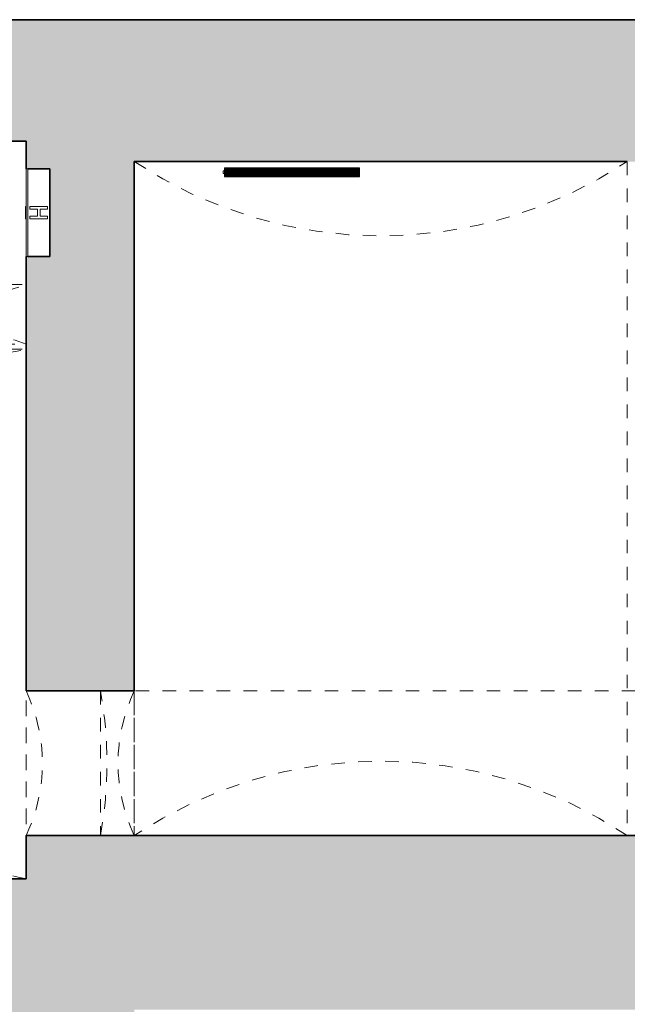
# Model space of a CAD drawing. Header units: metres. Extents: x -0.2 to 46.9, y 0 to 27.9.
# Tile 7 of 15: x 17.1 to 21.6, y 7.5 to 14.7. Entities that reach past the tile are written whole.
import ezdxf

# ---------------------------------------------------------------- set-up
doc = ezdxf.new("R2010")
doc.units = ezdxf.units.M
doc.linetypes.add('AV - Cerch_ 1 tecka 4mm', pattern=[0.006, 0.004, -0.001, 0, -0.001])
for name, color, linetype, lineweight in [('AV-SRAFY', 7, 'Continuous', 35), ('AV-STAVBA', 7, 'Continuous', 18), ('AV-VYBAVENI', 7, 'Continuous', 18)]:
    doc.layers.add(name, color=color, linetype=linetype, lineweight=lineweight)

# ---------------------------------------------------------------- blocks, each defined once
blk = doc.blocks.new('GM_Otvor s klenutým nadpražím - 1070x2100_1400-881446-1PP')
at = {"layer": 'AV-STAVBA', "color": 254, "linetype": 'AV - Cerch_ 1 tecka 4mm', "lineweight": 13, "true_color": 0xcccccc}
for p, q in [((-0.535, 0.4), (0.535, 0.4)), ((0.4515, -0.4), (-0.4515, -0.4))]:
    blk.add_line(p, q, dxfattribs=at)
for centre, start, end in [((0, 1.5326), 244.7157, 295.2843), ((0, -1.5326), 64.7157, 115.2843)]:
    blk.add_arc(centre, 1.2526, start, end, dxfattribs=at)
blk = doc.blocks.new('GM_Otvor s klenutým nadpražím - 1330x2730_1400-924258-1PP')
at = {"layer": 'AV-STAVBA', "color": 254, "linetype": 'AV - Cerch_ 1 tecka 4mm', "lineweight": 13, "true_color": 0xcccccc}
for p, q in [((-0.665, 0.24), (0.665, 0.24)), ((0.5815, -0.2018), (-0.5815, -0.2018))]:
    blk.add_line(p, q, dxfattribs=at)
for centre, start, end in [((0, 2.0226), 249.54198, 290.45802), ((0, -1.9844), 69.54198, 110.45802)]:
    blk.add_arc(centre, 1.9026, start, end, dxfattribs=at)
blk = doc.blocks.new('GM_Void_valená klenba - GM_Void_valená klenba-1524405-1PP')
at = {"layer": 'AV-STAVBA', "color": 254, "linetype": 'AV - Cerch_ 1 tecka 4mm', "lineweight": 13, "true_color": 0xcccccc}
for p, q in [((-1.825, 2.495), (-1.825, -2.495)), ((-1.825, 2.495), (1.825, 2.495)), ((1.825, 2.495), (1.825, -2.495)), ((-1.825, -2.495), (1.825, -2.495))]:
    blk.add_line(p, q, dxfattribs=at)
for centre, start, end in [((0, 5.2444), 236.42485, 303.57515), ((0, -5.2444), 56.42485, 123.57515)]:
    blk.add_arc(centre, 3.3, start, end, dxfattribs=at)
blk = doc.blocks.new('GM_Void_valená klenba - GM_Void_valená klenba-1524406-1PP')
at = {"layer": 'AV-STAVBA', "color": 254, "linetype": 'AV - Cerch_ 1 tecka 4mm', "lineweight": 13, "true_color": 0xcccccc}
for p, q in [((-0.535, 2.08), (-0.535, -2.08)), ((-0.535, 2.08), (0.535, 2.08)), ((0.535, 2.08), (0.535, -2.08)), ((-0.535, -2.08), (0.535, -2.08))]:
    blk.add_line(p, q, dxfattribs=at)
for centre, start, end in [((0, 5.0319), 259.7273, 280.2727), ((0, -5.0319), 79.7273, 100.2727)]:
    blk.add_arc(centre, 3, start, end, dxfattribs=at)
blk = doc.blocks.new('GM_Void_valená klenba - GM_Void_valená klenba-1524407-1PP')
at = {"layer": 'AV-STAVBA', "color": 254, "linetype": 'AV - Cerch_ 1 tecka 4mm', "lineweight": 13, "true_color": 0xcccccc}
for p, q in [((-0.665, 1.96), (-0.665, -1.96)), ((-0.665, 1.96), (0.665, 1.96)), ((0.665, 1.96), (0.665, -1.96)), ((-0.665, -1.96), (0.665, -1.96))]:
    blk.add_line(p, q, dxfattribs=at)
for centre, start, end in [((0, 4.8854), 257.19306, 282.80694), ((0, -4.8854), 77.19306, 102.80694)]:
    blk.add_arc(centre, 3, start, end, dxfattribs=at)
blk = doc.blocks.new('PF_Hydrant pod omítku - 650x650-1545743-1PP')
at = {"layer": 'AV-VYBAVENI', "color": 254, "true_color": 0xccccff}
for p, q in [((-0.7777, 0.4), (-0.1277, 0.4)), ((-0.7777, 0.4), (-0.7777, 0.387)), ((-0.7777, 0.4), (-0.7777, 0.225)), ((-0.1277, 0.387), (-0.7777, 0.387)), ((-0.4977, 0.405), (-0.4777, 0.405)), ((-0.4977, 0.4), (-0.4977, 0.405)), ((-0.4977, 0.372), (-0.4977, 0.242)), ((-0.4777, 0.372), (-0.4977, 0.372)), ((-0.4777, 0.405), (-0.4277, 0.405)), ((-0.4777, 0.4), (-0.4777, 0.405)), ((-0.4777, 0.317), (-0.4777, 0.372)), ((-0.4277, 0.405), (-0.4077, 0.405)), ((-0.4277, 0.4), (-0.4277, 0.405)), ((-0.4277, 0.372), (-0.4277, 0.317)), ((-0.4077, 0.372), (-0.4277, 0.372)), ((-0.4077, 0.4), (-0.4077, 0.405)), ((-0.4077, 0.242), (-0.4077, 0.372)), ((-0.1277, 0.4), (-0.1277, 0.387)), ((-0.1277, 0.225), (-0.1277, 0.4)), ((-0.4277, 0.317), (-0.4777, 0.317)), ((-0.4277, 0.297), (-0.4777, 0.297)), ((-0.4777, 0.242), (-0.4777, 0.297)), ((-0.4277, 0.297), (-0.4277, 0.242)), ((-0.7777, 0.225), (-0.1277, 0.225)), ((-0.4977, 0.242), (-0.4777, 0.242)), ((-0.4277, 0.242), (-0.4077, 0.242))]:
    blk.add_line(p, q, dxfattribs=at)
blk = doc.blocks.new('D0089 - 1514 - OÚPSŘ_Benešova_rvt-1-1PP')
at = {"layer": 'AV-SRAFY', "lineweight": 5, "true_color": 0xcccccc}
h = blk.add_hatch(color=254, dxfattribs=at)
h.paths.add_polyline_path([(16.4648, 13.8482), (17.1148, 13.8482), (17.1148, 14.7482), (16.9956, 14.7482), (16.9956, 14.024), (16.4648, 14.024)])
h.paths.add_polyline_path([(14.0158, 13.8482), (15.2248, 13.8482), (15.2248, 14.024), (14.8415, 14.024), (14.8415, 14.7482), (14.0158, 14.7482), (14.0158, 14.024)])
h = blk.add_hatch(color=254, dxfattribs=at)
h.paths.add_polyline_path([(32.1098, 13.6982), (32.1098, 13.8482), (30.4848, 13.8482), (30.4848, 13.6982), (32.0851, 13.6982)])
h.paths.add_polyline_path([(36.8448, 13.6982), (36.8448, 13.8482), (35.7848, 13.8482), (35.7848, 13.6982), (36.6248, 13.6982)])
h.paths.add_polyline_path([(34.3848, 13.6982), (34.3848, 13.8482), (33.5098, 13.8482), (33.5098, 13.6982), (34.3504, 13.6982)])
h.paths.add_polyline_path([(22.2948, 13.6982), (22.8198, 13.6982), (22.8198, 13.8482), (22.3279, 13.8482), (22.3279, 14.7482), (17.1148, 14.7482), (17.1148, 13.6982), (22.186, 13.6982)])
h.paths.add_polyline_path([(25.5408, 13.6982), (26.1398, 13.6982), (26.1398, 13.8482), (24.1198, 13.8482), (24.1198, 13.6982), (25.2348, 13.6982)])
h.paths.add_polyline_path([(29.0646, 13.6982), (29.0848, 13.6982), (29.0848, 13.8482), (27.4398, 13.8482), (27.4398, 13.6982), (28.5612, 13.6982)])
at = {"layer": 'AV-SRAFY', "lineweight": 18, "true_color": 0xcccccc}
h = blk.add_hatch(color=254, dxfattribs=at)
h.paths.add_polyline_path([(17.1148, 8.3882), (17.9148, 8.3882), (17.9148, 8.7082), (17.1148, 8.7082)])
h.paths.add_polyline_path([(17.9148, 9.7782), (17.9148, 13.6982), (17.1148, 13.6982), (17.1148, 13.6444), (17.2898, 13.6444), (17.2898, 12.9944), (17.1148, 12.9944), (17.1148, 9.7782)])
h = blk.add_hatch(color=254, dxfattribs=at)
h.paths.add_polyline_path([(36.8448, 7.4182), (36.8448, 8.7082), (34.3848, 8.7082), (34.3848, 7.4182), (35.6089, 7.4182)])
h.paths.add_polyline_path([(30.7848, 7.4182), (30.7848, 8.7082), (30.6748, 8.7082), (30.6748, 7.4182)])
h.paths.add_polyline_path([(22.4348, 7.4182), (24.6748, 7.4182), (24.6748, 8.7082), (17.9148, 8.7082), (17.9148, 7.4182), (21.5648, 7.4182)])
h.paths.add_polyline_path([(25.5408, 7.4182), (27.7548, 7.4182), (27.7548, 8.7082), (25.4748, 8.7082), (25.4748, 7.4182)])
h.paths.add_polyline_path([(28.5548, 7.4182), (28.9948, 7.4182), (28.9948, 8.7082), (28.5548, 8.7082)])
h.paths.add_polyline_path([(31.5848, 7.4182), (31.9548, 7.4182), (31.9548, 8.7082), (31.5848, 8.7082), (31.5848, 7.6486)])
h.paths.add_polyline_path([(33.4148, 7.4182), (33.5848, 7.4182), (33.5848, 8.7082), (33.4148, 8.7082), (33.4148, 7.6486)])
blk.add_hatch(color=254, dxfattribs=at).paths.add_polyline_path([(17.9148, 7.2882), (17.9148, 8.3882), (15.5448, 8.3882), (15.5448, 7.2882), (17.4862, 7.2882)])
at = {"layer": 'AV-STAVBA', "color": 254, "lineweight": 35, "true_color": 0xcccccc}
for p, q in [((17.1148, 14.7482), (16.9956, 14.7482)), ((17.1148, 14.7482), (22.3279, 14.7482)), ((17.1148, 13.8482), (16.4648, 13.8482)), ((17.1148, 13.6982), (17.1148, 13.8482)), ((17.1148, 13.6982), (17.1148, 13.6444)), ((17.1278, 13.6444), (17.2898, 13.6444)), ((17.2898, 13.6444), (17.2898, 12.9944)), ((17.9148, 9.7782), (17.9148, 13.6982)), ((21.5648, 13.6982), (17.9148, 13.6982)), ((17.1148, 12.9944), (17.1148, 9.7782)), ((17.2898, 12.9944), (17.1278, 12.9944)), ((17.1148, 9.7782), (17.9148, 9.7782)), ((17.1148, 8.7082), (17.1148, 8.3882)), ((17.9148, 8.7082), (17.1148, 8.7082)), ((24.6748, 8.7082), (17.9148, 8.7082)), ((17.1148, 8.3882), (15.7848, 8.3882))]:
    blk.add_line(p, q, dxfattribs=at)
at = {"layer": 'AV-STAVBA', "color": 254, "linetype": 'AV - Cerch_ 1 tecka 4mm', "lineweight": 13, "true_color": 0xcccccc}
for name, p in [('GM_Void_valená klenba - GM_Void_valená klenba-1524405-1PP', (19.7398, 11.2032)), ('GM_Otvor s klenutým nadpražím - 1330x2730_1400-924258-1PP', (16.4498, 12.5482)), ('GM_Void_valená klenba - GM_Void_valená klenba-1524407-1PP', (16.4498, 10.3482))]:
    blk.add_blockref(name, p, dxfattribs=at)
for name, p, rotation in [('GM_Otvor s klenutým nadpražím - 1070x2100_1400-881446-1PP', (17.5148, 9.2432), 269.9999999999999), ('GM_Void_valená klenba - GM_Void_valená klenba-1524406-1PP', (19.7448, 9.2432), 269.9999999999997)]:
    blk.add_blockref(name, p, dxfattribs=dict(at, rotation=rotation))
at = {"layer": 'AV-VYBAVENI', "color": 254, "linetype": 'AV - Cerch_ 1 tecka 4mm', "lineweight": 13, "true_color": 0xcccccc, "rotation": 89.99999999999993}
blk.add_blockref('PF_Hydrant pod omítku - 650x650-1545743-1PP', (17.5148, 13.7722), dxfattribs=at)
blk = doc.blocks.new('PF_Deskový radiátor_připojení boční - 1000_500_66-861089-1PP')
at = {"layer": 'AV-VYBAVENI', "color": 5, "true_color": 0x0000ff}
for p, q in [((-0.5, 0.01), (-0.51, 0.01)), ((-0.51, 0.01), (-0.51, -0.01)), ((-0.51, 0.01), (-0.51, 0.0097)), ((-0.5, 0.01), (-0.51, 0.01)), ((-0.51, 0.01), (-0.51, 0.0097)), ((-0.51, 0.01), (-0.51, 0.0097)), ((0.5, 0.033), (-0.5, 0.033)), ((-0.5, 0.033), (-0.5, -0.033)), ((-0.493, -0.026), (-0.493, 0.026)), ((-0.493, 0.026), (0.493, 0.026)), ((-0.483, 0.026), (-0.486, 0.026)), ((-0.486, 0.026), (-0.486, -0.026)), ((-0.483, -0.026), (-0.483, 0.026)), ((-0.4745, 0.026), (-0.4775, 0.026)), ((-0.4775, 0.026), (-0.4775, -0.026)), ((-0.4745, -0.026), (-0.4745, 0.026)), ((-0.466, 0.026), (-0.469, 0.026)), ((-0.469, 0.026), (-0.469, -0.026)), ((-0.466, -0.026), (-0.466, 0.026)), ((-0.4575, 0.026), (-0.4605, 0.026)), ((-0.4605, 0.026), (-0.4605, -0.026)), ((-0.4575, -0.026), (-0.4575, 0.026)), ((-0.449, 0.026), (-0.452, 0.026)), ((-0.452, 0.026), (-0.452, -0.026)), ((-0.449, -0.026), (-0.449, 0.026)), ((-0.4405, 0.026), (-0.4435, 0.026)), ((-0.4435, 0.026), (-0.4435, -0.026)), ((-0.4405, -0.026), (-0.4405, 0.026)), ((-0.432, 0.026), (-0.435, 0.026)), ((-0.435, 0.026), (-0.435, -0.026)), ((-0.432, -0.026), (-0.432, 0.026)), ((-0.4235, 0.026), (-0.4265, 0.026)), ((-0.4265, 0.026), (-0.4265, -0.026)), ((-0.4235, -0.026), (-0.4235, 0.026)), ((-0.415, 0.026), (-0.418, 0.026)), ((-0.418, 0.026), (-0.418, -0.026)), ((-0.415, -0.026), (-0.415, 0.026)), ((-0.4065, 0.026), (-0.4095, 0.026)), ((-0.4095, 0.026), (-0.4095, -0.026)), ((-0.4065, -0.026), (-0.4065, 0.026)), ((-0.398, 0.026), (-0.401, 0.026)), ((-0.401, 0.026), (-0.401, -0.026)), ((-0.398, -0.026), (-0.398, 0.026)), ((-0.3895, 0.026), (-0.3925, 0.026)), ((-0.3925, 0.026), (-0.3925, -0.026)), ((-0.3895, -0.026), (-0.3895, 0.026)), ((-0.381, 0.026), (-0.384, 0.026)), ((-0.384, 0.026), (-0.384, -0.026)), ((-0.381, -0.026), (-0.381, 0.026)), ((-0.3725, 0.026), (-0.3755, 0.026)), ((-0.3755, 0.026), (-0.3755, -0.026)), ((-0.3725, -0.026), (-0.3725, 0.026)), ((-0.364, 0.026), (-0.367, 0.026)), ((-0.367, 0.026), (-0.367, -0.026)), ((-0.364, -0.026), (-0.364, 0.026)), ((-0.3555, 0.026), (-0.3585, 0.026)), ((-0.3585, 0.026), (-0.3585, -0.026)), ((-0.3555, -0.026), (-0.3555, 0.026)), ((-0.347, 0.026), (-0.35, 0.026)), ((-0.35, 0.026), (-0.35, -0.026)), ((-0.347, -0.026), (-0.347, 0.026)), ((-0.3385, 0.026), (-0.3415, 0.026)), ((-0.3415, 0.026), (-0.3415, -0.026)), ((-0.3385, -0.026), (-0.3385, 0.026)), ((-0.33, 0.026), (-0.333, 0.026)), ((-0.333, 0.026), (-0.333, -0.026)), ((-0.33, -0.026), (-0.33, 0.026)), ((-0.3215, 0.026), (-0.3245, 0.026)), ((-0.3245, 0.026), (-0.3245, -0.026)), ((-0.3215, -0.026), (-0.3215, 0.026)), ((-0.313, 0.026), (-0.316, 0.026)), ((-0.316, 0.026), (-0.316, -0.026)), ((-0.313, -0.026), (-0.313, 0.026)), ((-0.3045, 0.026), (-0.3075, 0.026)), ((-0.3075, 0.026), (-0.3075, -0.026)), ((-0.3045, -0.026), (-0.3045, 0.026)), ((-0.296, 0.026), (-0.299, 0.026)), ((-0.299, 0.026), (-0.299, -0.026)), ((-0.296, -0.026), (-0.296, 0.026)), ((-0.2875, 0.026), (-0.2905, 0.026)), ((-0.2905, 0.026), (-0.2905, -0.026)), ((-0.2875, -0.026), (-0.2875, 0.026)), ((-0.279, 0.026), (-0.282, 0.026)), ((-0.282, 0.026), (-0.282, -0.026)), ((-0.279, -0.026), (-0.279, 0.026)), ((-0.2705, 0.026), (-0.2735, 0.026)), ((-0.2735, 0.026), (-0.2735, -0.026)), ((-0.2705, -0.026), (-0.2705, 0.026)), ((-0.262, 0.026), (-0.265, 0.026)), ((-0.265, 0.026), (-0.265, -0.026)), ((-0.262, -0.026), (-0.262, 0.026)), ((-0.2535, 0.026), (-0.2565, 0.026)), ((-0.2565, 0.026), (-0.2565, -0.026)), ((-0.2535, -0.026), (-0.2535, 0.026)), ((-0.245, 0.026), (-0.248, 0.026)), ((-0.248, 0.026), (-0.248, -0.026)), ((-0.245, -0.026), (-0.245, 0.026)), ((-0.2365, 0.026), (-0.2395, 0.026)), ((-0.2395, 0.026), (-0.2395, -0.026)), ((-0.2365, -0.026), (-0.2365, 0.026)), ((-0.228, 0.026), (-0.231, 0.026)), ((-0.231, 0.026), (-0.231, -0.026)), ((-0.228, -0.026), (-0.228, 0.026)), ((-0.2195, 0.026), (-0.2225, 0.026)), ((-0.2225, 0.026), (-0.2225, -0.026)), ((-0.2195, -0.026), (-0.2195, 0.026)), ((-0.211, 0.026), (-0.214, 0.026)), ((-0.214, 0.026), (-0.214, -0.026)), ((-0.211, -0.026), (-0.211, 0.026)), ((-0.2025, 0.026), (-0.2055, 0.026)), ((-0.2055, 0.026), (-0.2055, -0.026)), ((-0.2025, -0.026), (-0.2025, 0.026)), ((-0.194, 0.026), (-0.197, 0.026)), ((-0.197, 0.026), (-0.197, -0.026)), ((-0.194, -0.026), (-0.194, 0.026)), ((-0.1855, 0.026), (-0.1885, 0.026)), ((-0.1885, 0.026), (-0.1885, -0.026)), ((-0.1855, -0.026), (-0.1855, 0.026)), ((-0.177, 0.026), (-0.18, 0.026)), ((-0.18, 0.026), (-0.18, -0.026)), ((-0.177, -0.026), (-0.177, 0.026)), ((-0.1685, 0.026), (-0.1715, 0.026)), ((-0.1715, 0.026), (-0.1715, -0.026)), ((-0.1685, -0.026), (-0.1685, 0.026)), ((-0.16, 0.026), (-0.163, 0.026)), ((-0.163, 0.026), (-0.163, -0.026)), ((-0.16, -0.026), (-0.16, 0.026)), ((-0.1515, 0.026), (-0.1545, 0.026)), ((-0.1545, 0.026), (-0.1545, -0.026)), ((-0.1515, -0.026), (-0.1515, 0.026)), ((-0.143, 0.026), (-0.146, 0.026)), ((-0.146, 0.026), (-0.146, -0.026)), ((-0.143, -0.026), (-0.143, 0.026)), ((-0.1345, 0.026), (-0.1375, 0.026)), ((-0.1375, 0.026), (-0.1375, -0.026)), ((-0.1345, -0.026), (-0.1345, 0.026)), ((-0.126, 0.026), (-0.129, 0.026)), ((-0.129, 0.026), (-0.129, -0.026)), ((-0.126, -0.026), (-0.126, 0.026)), ((-0.1175, 0.026), (-0.1205, 0.026)), ((-0.1205, 0.026), (-0.1205, -0.026)), ((-0.1175, -0.026), (-0.1175, 0.026)), ((-0.109, 0.026), (-0.112, 0.026)), ((-0.112, 0.026), (-0.112, -0.026)), ((-0.109, -0.026), (-0.109, 0.026)), ((-0.1005, 0.026), (-0.1035, 0.026)), ((-0.1035, 0.026), (-0.1035, -0.026)), ((-0.1005, -0.026), (-0.1005, 0.026)), ((-0.092, 0.026), (-0.095, 0.026)), ((-0.095, 0.026), (-0.095, -0.026)), ((-0.092, -0.026), (-0.092, 0.026)), ((-0.0835, 0.026), (-0.0865, 0.026)), ((-0.0865, 0.026), (-0.0865, -0.026)), ((-0.0835, -0.026), (-0.0835, 0.026)), ((-0.075, 0.026), (-0.078, 0.026)), ((-0.078, 0.026), (-0.078, -0.026)), ((-0.075, -0.026), (-0.075, 0.026)), ((-0.0665, 0.026), (-0.0695, 0.026)), ((-0.0695, 0.026), (-0.0695, -0.026)), ((-0.0665, -0.026), (-0.0665, 0.026)), ((-0.058, 0.026), (-0.061, 0.026)), ((-0.061, 0.026), (-0.061, -0.026)), ((-0.058, -0.026), (-0.058, 0.026)), ((-0.0495, 0.026), (-0.0525, 0.026)), ((-0.0525, 0.026), (-0.0525, -0.026)), ((-0.0495, -0.026), (-0.0495, 0.026)), ((-0.041, 0.026), (-0.044, 0.026)), ((-0.044, 0.026), (-0.044, -0.026)), ((-0.041, -0.026), (-0.041, 0.026)), ((-0.0325, 0.026), (-0.0355, 0.026)), ((-0.0355, 0.026), (-0.0355, -0.026)), ((-0.0325, -0.026), (-0.0325, 0.026)), ((-0.024, 0.026), (-0.027, 0.026)), ((-0.027, 0.026), (-0.027, -0.026)), ((-0.024, -0.026), (-0.024, 0.026)), ((-0.0155, 0.026), (-0.0185, 0.026)), ((-0.0185, 0.026), (-0.0185, -0.026)), ((-0.0155, -0.026), (-0.0155, 0.026)), ((-0.007, 0.026), (-0.01, 0.026)), ((-0.01, 0.026), (-0.01, -0.026)), ((-0.007, -0.026), (-0.007, 0.026)), ((0.0015, 0.026), (-0.0015, 0.026)), ((-0.0015, 0.026), (-0.0015, -0.026)), ((0.0015, -0.026), (0.0015, 0.026)), ((0.01, 0.026), (0.007, 0.026)), ((0.007, 0.026), (0.007, -0.026)), ((0.01, -0.026), (0.01, 0.026)), ((0.0185, 0.026), (0.0155, 0.026)), ((0.0155, 0.026), (0.0155, -0.026)), ((0.0185, -0.026), (0.0185, 0.026)), ((0.027, 0.026), (0.024, 0.026)), ((0.024, 0.026), (0.024, -0.026)), ((0.027, -0.026), (0.027, 0.026)), ((0.0355, 0.026), (0.0325, 0.026)), ((0.0325, 0.026), (0.0325, -0.026)), ((0.0355, -0.026), (0.0355, 0.026)), ((0.044, 0.026), (0.041, 0.026)), ((0.041, 0.026), (0.041, -0.026)), ((0.044, -0.026), (0.044, 0.026)), ((0.0525, 0.026), (0.0495, 0.026)), ((0.0495, 0.026), (0.0495, -0.026)), ((0.0525, -0.026), (0.0525, 0.026)), ((0.061, 0.026), (0.058, 0.026)), ((0.058, 0.026), (0.058, -0.026)), ((0.061, -0.026), (0.061, 0.026)), ((0.0695, 0.026), (0.0665, 0.026)), ((0.0665, 0.026), (0.0665, -0.026)), ((0.0695, -0.026), (0.0695, 0.026)), ((0.078, 0.026), (0.075, 0.026)), ((0.075, 0.026), (0.075, -0.026)), ((0.078, -0.026), (0.078, 0.026)), ((0.0865, 0.026), (0.0835, 0.026)), ((0.0835, 0.026), (0.0835, -0.026)), ((0.0865, -0.026), (0.0865, 0.026)), ((0.095, 0.026), (0.092, 0.026)), ((0.092, 0.026), (0.092, -0.026)), ((0.095, -0.026), (0.095, 0.026)), ((0.1035, 0.026), (0.1005, 0.026)), ((0.1005, 0.026), (0.1005, -0.026)), ((0.1035, -0.026), (0.1035, 0.026)), ((0.112, 0.026), (0.109, 0.026)), ((0.109, 0.026), (0.109, -0.026)), ((0.112, -0.026), (0.112, 0.026)), ((0.1205, 0.026), (0.1175, 0.026)), ((0.1175, 0.026), (0.1175, -0.026)), ((0.1205, -0.026), (0.1205, 0.026)), ((0.129, 0.026), (0.126, 0.026)), ((0.126, 0.026), (0.126, -0.026)), ((0.129, -0.026), (0.129, 0.026)), ((0.1375, 0.026), (0.1345, 0.026)), ((0.1345, 0.026), (0.1345, -0.026)), ((0.1375, -0.026), (0.1375, 0.026)), ((0.146, 0.026), (0.143, 0.026)), ((0.143, 0.026), (0.143, -0.026)), ((0.146, -0.026), (0.146, 0.026)), ((0.1545, 0.026), (0.1515, 0.026)), ((0.1515, 0.026), (0.1515, -0.026)), ((0.1545, -0.026), (0.1545, 0.026)), ((0.163, 0.026), (0.16, 0.026)), ((0.16, 0.026), (0.16, -0.026)), ((0.163, -0.026), (0.163, 0.026)), ((0.1715, 0.026), (0.1685, 0.026)), ((0.1685, 0.026), (0.1685, -0.026)), ((0.1715, -0.026), (0.1715, 0.026)), ((0.18, 0.026), (0.177, 0.026)), ((0.177, 0.026), (0.177, -0.026)), ((0.18, -0.026), (0.18, 0.026)), ((0.1885, 0.026), (0.1855, 0.026)), ((0.1855, 0.026), (0.1855, -0.026)), ((0.1885, -0.026), (0.1885, 0.026)), ((0.197, 0.026), (0.194, 0.026)), ((0.194, 0.026), (0.194, -0.026)), ((0.197, -0.026), (0.197, 0.026)), ((0.2055, 0.026), (0.2025, 0.026)), ((0.2025, 0.026), (0.2025, -0.026)), ((0.2055, -0.026), (0.2055, 0.026)), ((0.214, 0.026), (0.211, 0.026)), ((0.211, 0.026), (0.211, -0.026)), ((0.214, -0.026), (0.214, 0.026)), ((0.2225, 0.026), (0.2195, 0.026)), ((0.2195, 0.026), (0.2195, -0.026)), ((0.2225, -0.026), (0.2225, 0.026)), ((0.231, 0.026), (0.228, 0.026)), ((0.228, 0.026), (0.228, -0.026)), ((0.231, -0.026), (0.231, 0.026)), ((0.2395, 0.026), (0.2365, 0.026)), ((0.2365, 0.026), (0.2365, -0.026)), ((0.2395, -0.026), (0.2395, 0.026)), ((0.248, 0.026), (0.245, 0.026)), ((0.245, 0.026), (0.245, -0.026)), ((0.248, -0.026), (0.248, 0.026)), ((0.2565, 0.026), (0.2535, 0.026)), ((0.2535, 0.026), (0.2535, -0.026)), ((0.2565, -0.026), (0.2565, 0.026)), ((0.265, 0.026), (0.262, 0.026)), ((0.262, 0.026), (0.262, -0.026)), ((0.265, -0.026), (0.265, 0.026)), ((0.2735, 0.026), (0.2705, 0.026)), ((0.2705, 0.026), (0.2705, -0.026)), ((0.2735, -0.026), (0.2735, 0.026)), ((0.282, 0.026), (0.279, 0.026)), ((0.279, 0.026), (0.279, -0.026)), ((0.282, -0.026), (0.282, 0.026)), ((0.2905, 0.026), (0.2875, 0.026)), ((0.2875, 0.026), (0.2875, -0.026)), ((0.2905, -0.026), (0.2905, 0.026)), ((0.299, 0.026), (0.296, 0.026)), ((0.296, 0.026), (0.296, -0.026)), ((0.299, -0.026), (0.299, 0.026)), ((0.3075, 0.026), (0.3045, 0.026)), ((0.3045, 0.026), (0.3045, -0.026)), ((0.3075, -0.026), (0.3075, 0.026)), ((0.316, 0.026), (0.313, 0.026)), ((0.313, 0.026), (0.313, -0.026)), ((0.316, -0.026), (0.316, 0.026)), ((0.3245, 0.026), (0.3215, 0.026)), ((0.3215, 0.026), (0.3215, -0.026)), ((0.3245, -0.026), (0.3245, 0.026)), ((0.333, 0.026), (0.33, 0.026)), ((0.33, 0.026), (0.33, -0.026)), ((0.333, -0.026), (0.333, 0.026)), ((0.3415, 0.026), (0.3385, 0.026)), ((0.3385, 0.026), (0.3385, -0.026)), ((0.3415, -0.026), (0.3415, 0.026)), ((0.35, 0.026), (0.347, 0.026)), ((0.347, 0.026), (0.347, -0.026)), ((0.35, -0.026), (0.35, 0.026)), ((0.3585, 0.026), (0.3555, 0.026)), ((0.3555, 0.026), (0.3555, -0.026)), ((0.3585, -0.026), (0.3585, 0.026)), ((0.367, 0.026), (0.364, 0.026)), ((0.364, 0.026), (0.364, -0.026)), ((0.367, -0.026), (0.367, 0.026)), ((0.3755, 0.026), (0.3725, 0.026)), ((0.3725, 0.026), (0.3725, -0.026)), ((0.3755, -0.026), (0.3755, 0.026)), ((0.384, 0.026), (0.381, 0.026)), ((0.381, 0.026), (0.381, -0.026)), ((0.384, -0.026), (0.384, 0.026)), ((0.3925, 0.026), (0.3895, 0.026)), ((0.3895, 0.026), (0.3895, -0.026)), ((0.3925, -0.026), (0.3925, 0.026)), ((0.401, 0.026), (0.398, 0.026)), ((0.398, 0.026), (0.398, -0.026)), ((0.401, -0.026), (0.401, 0.026)), ((0.4095, 0.026), (0.4065, 0.026)), ((0.4065, 0.026), (0.4065, -0.026)), ((0.4095, -0.026), (0.4095, 0.026)), ((0.418, 0.026), (0.415, 0.026)), ((0.415, 0.026), (0.415, -0.026)), ((0.418, -0.026), (0.418, 0.026)), ((0.4265, 0.026), (0.4235, 0.026)), ((0.4235, 0.026), (0.4235, -0.026)), ((0.4265, -0.026), (0.4265, 0.026)), ((0.435, 0.026), (0.432, 0.026)), ((0.432, 0.026), (0.432, -0.026)), ((0.435, -0.026), (0.435, 0.026)), ((0.4435, 0.026), (0.4405, 0.026)), ((0.4405, 0.026), (0.4405, -0.026)), ((0.4435, -0.026), (0.4435, 0.026)), ((0.452, 0.026), (0.449, 0.026)), ((0.449, 0.026), (0.449, -0.026)), ((0.452, -0.026), (0.452, 0.026)), ((0.4605, 0.026), (0.4575, 0.026)), ((0.4575, 0.026), (0.4575, -0.026)), ((0.4605, -0.026), (0.4605, 0.026)), ((0.469, 0.026), (0.466, 0.026)), ((0.466, 0.026), (0.466, -0.026)), ((0.469, -0.026), (0.469, 0.026)), ((0.4775, 0.026), (0.4745, 0.026)), ((0.4745, 0.026), (0.4745, -0.026)), ((0.4775, -0.026), (0.4775, 0.026)), ((0.486, 0.026), (0.483, 0.026)), ((0.483, 0.026), (0.483, -0.026)), ((0.486, -0.026), (0.486, 0.026)), ((0.4945, 0.026), (0.4915, 0.026)), ((0.4915, 0.026), (0.4915, -0.026)), ((0.493, 0.026), (0.493, -0.026)), ((0.4945, -0.026), (0.4945, 0.026)), ((0.5, -0.033), (0.5, 0.033)), ((-0.51, -0.0097), (-0.51, -0.01)), ((-0.51, -0.0097), (-0.51, -0.01)), ((-0.51, -0.0097), (-0.51, -0.01)), ((-0.51, -0.01), (-0.5, -0.01)), ((-0.51, -0.01), (-0.5, -0.01)), ((-0.5, -0.033), (0.5, -0.033)), ((0.493, -0.026), (-0.493, -0.026)), ((-0.486, -0.026), (-0.483, -0.026)), ((-0.4775, -0.026), (-0.4745, -0.026)), ((-0.469, -0.026), (-0.466, -0.026)), ((-0.4605, -0.026), (-0.4575, -0.026)), ((-0.452, -0.026), (-0.449, -0.026)), ((-0.4435, -0.026), (-0.4405, -0.026)), ((-0.435, -0.026), (-0.432, -0.026)), ((-0.4265, -0.026), (-0.4235, -0.026)), ((-0.418, -0.026), (-0.415, -0.026)), ((-0.4095, -0.026), (-0.4065, -0.026)), ((-0.401, -0.026), (-0.398, -0.026)), ((-0.3925, -0.026), (-0.3895, -0.026)), ((-0.384, -0.026), (-0.381, -0.026)), ((-0.3755, -0.026), (-0.3725, -0.026)), ((-0.367, -0.026), (-0.364, -0.026)), ((-0.3585, -0.026), (-0.3555, -0.026)), ((-0.35, -0.026), (-0.347, -0.026)), ((-0.3415, -0.026), (-0.3385, -0.026)), ((-0.333, -0.026), (-0.33, -0.026)), ((-0.3245, -0.026), (-0.3215, -0.026)), ((-0.316, -0.026), (-0.313, -0.026)), ((-0.3075, -0.026), (-0.3045, -0.026)), ((-0.299, -0.026), (-0.296, -0.026)), ((-0.2905, -0.026), (-0.2875, -0.026)), ((-0.282, -0.026), (-0.279, -0.026)), ((-0.2735, -0.026), (-0.2705, -0.026)), ((-0.265, -0.026), (-0.262, -0.026)), ((-0.2565, -0.026), (-0.2535, -0.026)), ((-0.248, -0.026), (-0.245, -0.026)), ((-0.2395, -0.026), (-0.2365, -0.026)), ((-0.231, -0.026), (-0.228, -0.026)), ((-0.2225, -0.026), (-0.2195, -0.026)), ((-0.214, -0.026), (-0.211, -0.026)), ((-0.2055, -0.026), (-0.2025, -0.026)), ((-0.197, -0.026), (-0.194, -0.026)), ((-0.1885, -0.026), (-0.1855, -0.026)), ((-0.18, -0.026), (-0.177, -0.026)), ((-0.1715, -0.026), (-0.1685, -0.026)), ((-0.163, -0.026), (-0.16, -0.026)), ((-0.1545, -0.026), (-0.1515, -0.026)), ((-0.146, -0.026), (-0.143, -0.026)), ((-0.1375, -0.026), (-0.1345, -0.026)), ((-0.129, -0.026), (-0.126, -0.026)), ((-0.1205, -0.026), (-0.1175, -0.026)), ((-0.112, -0.026), (-0.109, -0.026)), ((-0.1035, -0.026), (-0.1005, -0.026)), ((-0.095, -0.026), (-0.092, -0.026)), ((-0.0865, -0.026), (-0.0835, -0.026)), ((-0.078, -0.026), (-0.075, -0.026)), ((-0.0695, -0.026), (-0.0665, -0.026)), ((-0.061, -0.026), (-0.058, -0.026)), ((-0.0525, -0.026), (-0.0495, -0.026)), ((-0.044, -0.026), (-0.041, -0.026)), ((-0.0355, -0.026), (-0.0325, -0.026)), ((-0.027, -0.026), (-0.024, -0.026)), ((-0.0185, -0.026), (-0.0155, -0.026)), ((-0.01, -0.026), (-0.007, -0.026)), ((-0.0015, -0.026), (0.0015, -0.026)), ((0.007, -0.026), (0.01, -0.026)), ((0.0155, -0.026), (0.0185, -0.026)), ((0.024, -0.026), (0.027, -0.026)), ((0.0325, -0.026), (0.0355, -0.026)), ((0.041, -0.026), (0.044, -0.026)), ((0.0495, -0.026), (0.0525, -0.026)), ((0.058, -0.026), (0.061, -0.026)), ((0.0665, -0.026), (0.0695, -0.026)), ((0.075, -0.026), (0.078, -0.026)), ((0.0835, -0.026), (0.0865, -0.026)), ((0.092, -0.026), (0.095, -0.026)), ((0.1005, -0.026), (0.1035, -0.026)), ((0.109, -0.026), (0.112, -0.026)), ((0.1175, -0.026), (0.1205, -0.026)), ((0.126, -0.026), (0.129, -0.026)), ((0.1345, -0.026), (0.1375, -0.026)), ((0.143, -0.026), (0.146, -0.026)), ((0.1515, -0.026), (0.1545, -0.026)), ((0.16, -0.026), (0.163, -0.026)), ((0.1685, -0.026), (0.1715, -0.026)), ((0.177, -0.026), (0.18, -0.026)), ((0.1855, -0.026), (0.1885, -0.026)), ((0.194, -0.026), (0.197, -0.026)), ((0.2025, -0.026), (0.2055, -0.026)), ((0.211, -0.026), (0.214, -0.026)), ((0.2195, -0.026), (0.2225, -0.026)), ((0.228, -0.026), (0.231, -0.026)), ((0.2365, -0.026), (0.2395, -0.026)), ((0.245, -0.026), (0.248, -0.026)), ((0.2535, -0.026), (0.2565, -0.026)), ((0.262, -0.026), (0.265, -0.026)), ((0.2705, -0.026), (0.2735, -0.026)), ((0.279, -0.026), (0.282, -0.026)), ((0.2875, -0.026), (0.2905, -0.026)), ((0.296, -0.026), (0.299, -0.026)), ((0.3045, -0.026), (0.3075, -0.026)), ((0.313, -0.026), (0.316, -0.026)), ((0.3215, -0.026), (0.3245, -0.026)), ((0.33, -0.026), (0.333, -0.026)), ((0.3385, -0.026), (0.3415, -0.026)), ((0.347, -0.026), (0.35, -0.026)), ((0.3555, -0.026), (0.3585, -0.026)), ((0.364, -0.026), (0.367, -0.026)), ((0.3725, -0.026), (0.3755, -0.026)), ((0.381, -0.026), (0.384, -0.026)), ((0.3895, -0.026), (0.3925, -0.026)), ((0.398, -0.026), (0.401, -0.026)), ((0.4065, -0.026), (0.4095, -0.026)), ((0.415, -0.026), (0.418, -0.026)), ((0.4235, -0.026), (0.4265, -0.026)), ((0.432, -0.026), (0.435, -0.026)), ((0.4405, -0.026), (0.4435, -0.026)), ((0.449, -0.026), (0.452, -0.026)), ((0.4575, -0.026), (0.4605, -0.026)), ((0.466, -0.026), (0.469, -0.026)), ((0.4745, -0.026), (0.4775, -0.026)), ((0.483, -0.026), (0.486, -0.026)), ((0.4915, -0.026), (0.4945, -0.026))]:
    blk.add_line(p, q, dxfattribs=at)

msp = doc.modelspace()

# ---------------------------------------------------------------- block references
at = {"lineweight": 5}
msp.add_blockref('D0089 - 1514 - OÚPSŘ_Benešova_rvt-1-1PP', (0, 0), dxfattribs=at)
at = {"layer": 'AV-VYBAVENI', "color": 5, "true_color": 0x0000ff}
msp.add_blockref('PF_Deskový radiátor_připojení boční - 1000_500_66-861089-1PP', (19.0824, 13.6183), dxfattribs=at)

doc.saveas('drawing.dxf')
